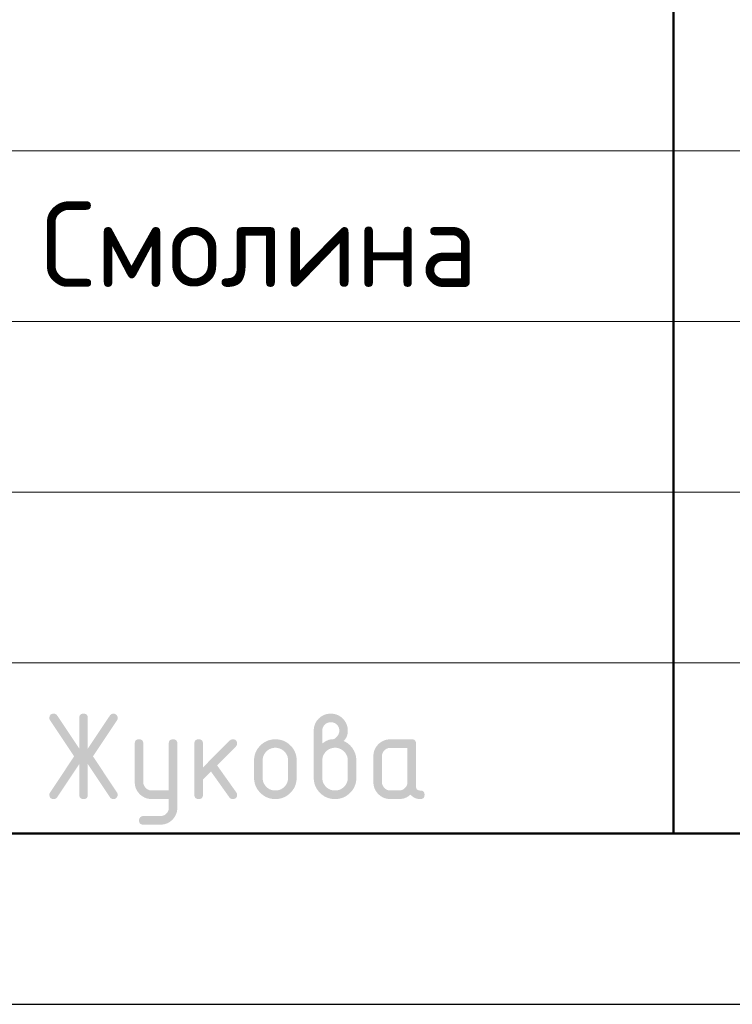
# Model space of a CAD drawing. Header units: millimetres. Extents: x 0 to 50400, y 0 to 35640.
# Tile 11 of 17: x 30101 to 32607, y 0 to 3461. Entities that reach past the tile are written whole.
import ezdxf

# ---------------------------------------------------------------- set-up
doc = ezdxf.new("R2010")
doc.units = ezdxf.units.MM
doc.layers.add('Standard', color=7, linetype='Continuous', lineweight=25)
doc.styles.add('ISOCPEUR', font='txt')

msp = doc.modelspace()

# ---------------------------------------------------------------- hatches: boundary and pattern name
at = {"layer": 'Standard', "linetype": 'Continuous', "lineweight": 25, "transparency": 33554687}
for points in [[(30310.2, 844.4), (30232.8, 728.1), (30231.7, 726.5), (30230.4, 725.2), (30229, 724), (30227.4, 723.2), (30225.8, 722.4), (30224, 721.9), (30222.1, 721.5), (30220, 721.5), (30218.2, 721.5), (30216.6, 721.8), (30215, 722), (30213.6, 722.5), (30212.2, 723), (30211, 723.8), (30209.9, 724.5), (30209, 725.5), (30208, 726.4), (30207.4, 727.7), (30206.7, 728.9), (30206.2, 730.4), (30205.7, 731.8), (30205.5, 733.5), (30205.3, 735.2), (30205.3, 737.2), (30205.3, 739.1), (30205.9, 741.1), (30206.5, 743), (30207.8, 744.9), (30292.1, 871.4), (30207.8, 997.9), (30206.5, 999.9), (30205.9, 1001.8), (30205.3, 1003.8), (30205.3, 1005.9), (30205.3, 1007.8), (30205.5, 1009.5), (30205.7, 1011.3), (30206.2, 1012.7), (30206.7, 1014.2), (30207.4, 1015.4), (30208.1, 1016.6), (30209, 1017.6), (30210, 1018.6), (30211.1, 1019.3), (30212.3, 1020.1), (30213.7, 1020.6), (30215.1, 1021), (30216.8, 1021.3), (30218.4, 1021.5), (30220.3, 1021.5), (30222.3, 1021.5), (30224, 1021.1), (30225.8, 1020.7), (30227.4, 1019.8), (30228.9, 1019), (30230.3, 1017.7), (30231.6, 1016.4), (30232.8, 1014.7), (30310.2, 898.7), (30310.2, 1006.5), (30310.2, 1008.4), (30310.5, 1010.1), (30310.7, 1011.7), (30311.2, 1013.1), (30311.7, 1014.5), (30312.4, 1015.7), (30313.1, 1016.9), (30314, 1017.8), (30314.9, 1018.7), (30316.1, 1019.4), (30317.3, 1020.1), (30318.7, 1020.6), (30320.1, 1021.1), (30321.8, 1021.3), (30323.4, 1021.5), (30325.3, 1021.5), (30327.2, 1021.5), (30328.8, 1021.3), (30330.4, 1021.1), (30331.8, 1020.6), (30333.3, 1020.1), (30334.4, 1019.4), (30335.6, 1018.7), (30336.5, 1017.8), (30337.5, 1016.9), (30338.2, 1015.7), (30338.9, 1014.5), (30339.4, 1013.1), (30339.8, 1011.7), (30340.1, 1010.1), (30340.3, 1008.4), (30340.3, 1006.5), (30340.3, 898.7), (30417.8, 1014.7), (30418.9, 1016.4), (30420.3, 1017.7), (30421.6, 1019), (30423.2, 1019.8), (30424.8, 1020.7), (30426.6, 1021.1), (30428.5, 1021.5), (30430.5, 1021.5), (30432, 1021.5), (30433.4, 1021.3), (30434.9, 1021), (30436.2, 1020.4), (30437.5, 1019.8), (30438.7, 1019), (30439.9, 1018.1), (30441, 1017), (30442, 1015.9), (30442.8, 1014.6), (30443.6, 1013.4), (30444.2, 1012.1), (30444.7, 1010.7), (30445, 1009.3), (30445.3, 1007.9), (30445.3, 1006.3), (30445.3, 1004.1), (30444.6, 1002), (30444, 999.9), (30442.8, 997.9), (30358.5, 871.4), (30442.8, 744.9), (30444, 743), (30444.6, 741), (30445.3, 738.9), (30445.3, 736.8), (30445.3, 735.2), (30445, 733.8), (30444.7, 732.4), (30444.2, 731), (30443.7, 729.7), (30442.9, 728.5), (30442.1, 727.2), (30441.1, 726.1), (30440, 724.9), (30438.8, 724.1), (30437.7, 723.3), (30436.4, 722.7), (30435.1, 722.1), (30433.7, 721.8), (30432.3, 721.5), (30430.7, 721.5), (30428.6, 721.5), (30426.7, 721.9), (30424.8, 722.4), (30423.2, 723.2), (30421.6, 724), (30420.2, 725.2), (30418.9, 726.5), (30417.8, 728.1), (30340.3, 844.4), (30340.3, 736.5), (30340.3, 734.7), (30340.1, 733), (30339.8, 731.4), (30339.4, 730), (30338.9, 728.6), (30338.2, 727.4), (30337.5, 726.2), (30336.5, 725.3), (30335.6, 724.4), (30334.4, 723.7), (30333.3, 723), (30331.8, 722.5), (30330.4, 722), (30328.8, 721.8), (30327.2, 721.5), (30325.3, 721.5), (30323.4, 721.5), (30321.8, 721.8), (30320.1, 722), (30318.7, 722.5), (30317.3, 723), (30316.1, 723.7), (30314.9, 724.4), (30314, 725.3), (30313.1, 726.2), (30312.4, 727.4), (30311.7, 728.6), (30311.2, 730), (30310.7, 731.4), (30310.5, 733), (30310.2, 734.7), (30310.2, 736.5)], [(30625, 691.2), (30625, 721.5), (30565.2, 721.5), (30562, 721.5), (30559, 721.8), (30556, 722.1), (30553.1, 722.6), (30550.2, 723.2), (30547.4, 724), (30544.6, 724.8), (30542, 725.9), (30539.3, 727), (30536.8, 728.4), (30534.2, 729.7), (30531.8, 731.4), (30529.4, 733), (30527.1, 734.9), (30524.8, 736.8), (30522.7, 739), (30520.5, 741.2), (30518.6, 743.5), (30516.7, 745.8), (30515.1, 748.2), (30513.5, 750.7), (30512.1, 753.2), (30510.7, 755.7), (30509.7, 758.4), (30508.6, 761), (30507.8, 763.8), (30507, 766.6), (30506.4, 769.5), (30505.9, 772.4), (30505.6, 775.4), (30505.3, 778.4), (30505.3, 781.5), (30505.3, 916.4), (30505.3, 918.3), (30505.6, 919.9), (30505.8, 921.5), (30506.3, 922.9), (30506.7, 924.3), (30507.4, 925.5), (30508.1, 926.7), (30509.1, 927.6), (30510, 928.6), (30511.2, 929.3), (30512.4, 930), (30513.8, 930.4), (30515.2, 930.9), (30516.8, 931.1), (30518.5, 931.4), (30520.4, 931.4), (30522.2, 931.4), (30523.9, 931.1), (30525.5, 930.9), (30526.9, 930.4), (30528.3, 930), (30529.5, 929.3), (30530.7, 928.6), (30531.6, 927.6), (30532.6, 926.7), (30533.3, 925.5), (30534, 924.4), (30534.4, 923), (30534.9, 921.5), (30535.2, 919.9), (30535.4, 918.3), (30535.4, 916.4), (30535.4, 781.6), (30535.4, 778.5), (30535.9, 775.6), (30536.5, 772.8), (30537.6, 770.2), (30538.7, 767.5), (30540.4, 765.1), (30542, 762.7), (30544.2, 760.4), (30546.4, 758.2), (30548.8, 756.6), (30551.2, 754.9), (30553.9, 753.8), (30556.5, 752.7), (30559.4, 752.2), (30562.2, 751.6), (30565.3, 751.6), (30625, 751.6), (30625, 916.4), (30625, 918.3), (30625.2, 919.9), (30625.5, 921.5), (30625.9, 923), (30626.4, 924.4), (30627.1, 925.5), (30627.8, 926.7), (30628.7, 927.6), (30629.7, 928.6), (30630.9, 929.3), (30632, 930), (30633.4, 930.4), (30634.9, 930.9), (30636.5, 931.1), (30638.1, 931.4), (30640, 931.4), (30641.9, 931.4), (30643.5, 931.1), (30645.2, 930.9), (30646.6, 930.4), (30648, 930), (30649.2, 929.3), (30650.4, 928.6), (30651.3, 927.6), (30652.2, 926.7), (30652.9, 925.5), (30653.6, 924.3), (30654.1, 923), (30654.6, 921.5), (30654.8, 919.9), (30655, 918.3), (30655, 916.4), (30655, 691.6), (30655, 688.5), (30654.8, 685.5), (30654.5, 682.5), (30654, 679.6), (30653.4, 676.7), (30652.6, 673.9), (30651.8, 671.2), (30650.8, 668.5), (30649.7, 665.8), (30648.4, 663.3), (30647, 660.8), (30645.4, 658.4), (30643.8, 655.9), (30642, 653.6), (30640.1, 651.3), (30637.9, 649.1), (30635.8, 646.9), (30633.5, 645), (30631.3, 643.1), (30628.9, 641.5), (30626.5, 639.9), (30624, 638.5), (30621.5, 637.1), (30618.9, 636), (30616.2, 634.9), (30613.5, 634.1), (30610.7, 633.3), (30607.9, 632.8), (30605, 632.2), (30602, 631.9), (30599, 631.7), (30595.9, 631.7), (30535.4, 631.7), (30533.5, 631.7), (30531.9, 631.9), (30530.2, 632.1), (30528.8, 632.6), (30527.4, 633.1), (30526.2, 633.8), (30525.1, 634.5), (30524.1, 635.4), (30523.2, 636.4), (30522.5, 637.5), (30521.8, 638.7), (30521.3, 640.1), (30520.9, 641.5), (30520.6, 643.2), (30520.4, 644.8), (30520.4, 646.7), (30520.4, 648.2), (30520.7, 649.6), (30521, 650.9), (30521.5, 652.3), (30522.1, 653.6), (30522.9, 654.8), (30523.8, 656), (30524.9, 657.2), (30526.1, 658.3), (30527.3, 659.2), (30528.5, 660), (30529.8, 660.6), (30531.1, 661.1), (30532.5, 661.4), (30533.9, 661.7), (30535.4, 661.7), (30595.1, 661.7), (30598.3, 661.7), (30601.2, 662.2), (30604.1, 662.8), (30606.8, 663.8), (30609.4, 664.9), (30611.8, 666.4), (30614.2, 668), (30616.4, 670.1), (30618.5, 672.2), (30620.2, 674.6), (30621.8, 676.9), (30622.8, 679.6), (30623.9, 682.2), (30624.5, 685.1), (30625, 688)], [(30745.2, 832.8), (30839.5, 927.1), (30840.6, 928.1), (30841.8, 929), (30843, 929.8), (30844.3, 930.3), (30845.7, 930.8), (30847.1, 931.1), (30848.6, 931.4), (30850.2, 931.4), (30852.1, 931.4), (30853.7, 931.1), (30855.3, 930.9), (30856.7, 930.4), (30858.2, 930), (30859.3, 929.3), (30860.5, 928.6), (30861.4, 927.6), (30862.4, 926.7), (30863.1, 925.5), (30863.8, 924.3), (30864.2, 922.9), (30864.7, 921.5), (30864.9, 919.9), (30865.2, 918.3), (30865.2, 916.4), (30865.2, 914.9), (30864.9, 913.5), (30864.6, 912.1), (30864, 910.8), (30863.5, 909.5), (30862.6, 908.3), (30861.8, 907.1), (30860.6, 905.9), (30794.8, 840.1), (30862.2, 745.2), (30863.7, 743.1), (30864.4, 740.9), (30865.2, 738.7), (30865.2, 736.3), (30865.2, 734.5), (30864.9, 732.8), (30864.7, 731.2), (30864.2, 729.9), (30863.8, 728.5), (30863.1, 727.3), (30862.4, 726.2), (30861.4, 725.2), (30860.5, 724.3), (30859.3, 723.6), (30858.2, 722.9), (30856.7, 722.5), (30855.3, 722), (30853.7, 721.8), (30852.1, 721.5), (30850.2, 721.5), (30848.2, 721.5), (30846.4, 721.9), (30844.7, 722.3), (30843.1, 723.1), (30841.5, 723.9), (30840.2, 725.1), (30838.8, 726.3), (30837.7, 727.9), (30773.2, 818.6), (30745.2, 790.6), (30745.2, 736.5), (30745.2, 734.7), (30745, 733), (30744.7, 731.4), (30744.3, 730), (30743.8, 728.6), (30743.1, 727.4), (30742.4, 726.2), (30741.5, 725.3), (30740.5, 724.4), (30739.4, 723.7), (30738.2, 723), (30736.8, 722.5), (30735.4, 722), (30733.7, 721.8), (30732.1, 721.5), (30730.2, 721.5), (30728.3, 721.5), (30726.7, 721.8), (30725, 722), (30723.6, 722.5), (30722.2, 723), (30721, 723.7), (30719.9, 724.4), (30718.9, 725.3), (30718, 726.2), (30717.3, 727.4), (30716.6, 728.6), (30716.1, 730), (30715.6, 731.4), (30715.4, 733), (30715.2, 734.7), (30715.2, 736.5), (30715.2, 916.4), (30715.2, 918.3), (30715.4, 919.9), (30715.6, 921.5), (30716.1, 922.9), (30716.6, 924.3), (30717.3, 925.5), (30718, 926.7), (30718.9, 927.6), (30719.9, 928.6), (30721, 929.3), (30722.2, 930), (30723.6, 930.4), (30725, 930.9), (30726.7, 931.1), (30728.3, 931.4), (30730.2, 931.4), (30732.1, 931.4), (30733.7, 931.1), (30735.4, 930.9), (30736.8, 930.4), (30738.2, 930), (30739.4, 929.3), (30740.5, 928.6), (30741.5, 927.6), (30742.4, 926.7), (30743.1, 925.5), (30743.8, 924.3), (30744.3, 922.9), (30744.7, 921.5), (30745, 919.9), (30745.2, 918.3), (30745.2, 916.4)]]:
    msp.add_hatch(color=7, dxfattribs=at).paths.add_polyline_path(points, flags=16)
h = msp.add_hatch(color=7, dxfattribs=at)
h.paths.add_polyline_path([(31164.9, 916.5), (31169.6, 920.2), (31174.2, 923), (31178.8, 925.9), (31183.2, 927.7), (31187.5, 929.6), (31191.7, 930.5), (31195.9, 931.5), (31199.9, 931.5), (31202.2, 931.5), (31204.4, 932.1), (31206.7, 932.8), (31208.8, 934.1), (31211, 935.4), (31213.1, 937.4), (31215.1, 939.3), (31217.1, 941.9), (31219.1, 944.4), (31220.5, 946.8), (31222, 949.3), (31222.9, 951.7), (31223.9, 954.1), (31224.4, 956.6), (31224.9, 959), (31224.9, 961.5), (31224.9, 964.6), (31224.3, 967.6), (31223.8, 970.5), (31222.7, 973.2), (31221.6, 975.8), (31220, 978.2), (31218.4, 980.7), (31216.2, 982.8), (31214.1, 985), (31211.7, 986.6), (31209.2, 988.2), (31206.6, 989.3), (31203.9, 990.4), (31201, 990.9), (31198.1, 991.5), (31194.9, 991.5), (31191.8, 991.5), (31188.9, 990.9), (31186, 990.4), (31183.3, 989.3), (31180.7, 988.2), (31178.2, 986.5), (31175.8, 984.9), (31173.6, 982.7), (31171.4, 980.5), (31169.8, 978.1), (31168.2, 975.7), (31167.1, 973), (31166, 970.4), (31165.4, 967.5), (31164.9, 964.6), (31164.9, 961.5)])
h.paths.add_polyline_path([(31239.6, 925.4), (31244.8, 923.3), (31249.4, 920.4), (31254.1, 917.7), (31258.2, 914.2), (31262.2, 910.8), (31265.8, 906.7), (31269.4, 902.6), (31272.4, 897.9), (31275.4, 893.2), (31277.7, 888.3), (31280, 883.3), (31281.5, 878.1), (31283, 873), (31283.8, 867.6), (31284.5, 862.2), (31284.5, 856.5), (31284.5, 796.5), (31284.5, 792.6), (31284.2, 788.9), (31283.9, 785.1), (31283.2, 781.5), (31282.5, 777.8), (31281.5, 774.4), (31280.4, 770.9), (31279.1, 767.6), (31277.7, 764.2), (31276, 761.1), (31274.3, 757.9), (31272.2, 754.9), (31270.2, 751.8), (31267.8, 749), (31265.4, 746.1), (31262.7, 743.4), (31259.9, 740.6), (31257, 738.2), (31254.2, 735.9), (31251.1, 733.8), (31248.1, 731.8), (31244.9, 730.1), (31241.8, 728.4), (31238.5, 727), (31235.2, 725.6), (31231.7, 724.6), (31228.2, 723.6), (31224.7, 722.9), (31221, 722.2), (31217.3, 721.9), (31213.6, 721.5), (31209.7, 721.5), (31205.8, 721.5), (31202, 721.9), (31198.2, 722.2), (31194.6, 722.9), (31191, 723.6), (31187.6, 724.6), (31184.1, 725.7), (31180.8, 727), (31177.4, 728.4), (31174.3, 730.1), (31171.1, 731.8), (31168.1, 733.9), (31165.1, 735.9), (31162.2, 738.3), (31159.3, 740.7), (31156.6, 743.5), (31153.9, 746.2), (31151.5, 749.1), (31149.1, 752), (31147.1, 755), (31145, 758), (31143.3, 761.2), (31141.6, 764.4), (31140.3, 767.7), (31138.9, 771), (31137.9, 774.5), (31136.9, 777.9), (31136.2, 781.6), (31135.5, 785.2), (31135.2, 788.9), (31134.8, 792.6), (31134.8, 796.5), (31134.8, 961.5), (31134.8, 964.7), (31135.1, 967.7), (31135.4, 970.8), (31135.9, 973.7), (31136.5, 976.6), (31137.3, 979.4), (31138.1, 982.1), (31139.2, 984.8), (31140.3, 987.5), (31141.6, 990), (31143, 992.5), (31144.6, 995), (31146.3, 997.4), (31148.2, 999.7), (31150.1, 1002), (31152.3, 1004.2), (31154.5, 1006.3), (31156.8, 1008.2), (31159.1, 1010.1), (31161.5, 1011.8), (31163.9, 1013.4), (31166.4, 1014.7), (31169, 1016.1), (31171.6, 1017.2), (31174.3, 1018.3), (31177, 1019.1), (31179.8, 1019.9), (31182.7, 1020.5), (31185.5, 1021), (31188.5, 1021.3), (31191.5, 1021.5), (31194.7, 1021.5), (31197.8, 1021.5), (31200.8, 1021.3), (31203.9, 1021), (31206.7, 1020.5), (31209.6, 1019.9), (31212.4, 1019.1), (31215.2, 1018.3), (31217.9, 1017.2), (31220.5, 1016.1), (31223, 1014.7), (31225.6, 1013.3), (31228, 1011.7), (31230.4, 1010.1), (31232.7, 1008.1), (31235, 1006.2), (31237.2, 1004), (31239.3, 1001.9), (31241.2, 999.6), (31243.1, 997.3), (31244.7, 994.8), (31246.4, 992.4), (31247.7, 989.9), (31249.1, 987.3), (31250.2, 984.7), (31251.2, 982), (31252.1, 979.2), (31252.9, 976.5), (31253.4, 973.6), (31254, 970.7), (31254.2, 967.7), (31254.5, 964.7), (31254.5, 961.5), (31254.5, 955.9), (31253.6, 950.8), (31252.6, 945.7), (31250.8, 941.1), (31248.9, 936.6), (31246.1, 932.7), (31243.4, 928.8)], flags=16)
h.paths.add_polyline_path([(31254.5, 796.6), (31254.5, 856.6), (31254.5, 861.2), (31253.7, 865.5), (31252.9, 869.9), (31251.2, 873.8), (31249.6, 877.8), (31247.2, 881.4), (31244.7, 885.1), (31241.5, 888.4), (31238.2, 891.7), (31234.6, 894.1), (31231, 896.6), (31227, 898.3), (31223.1, 899.9), (31218.7, 900.7), (31214.4, 901.6), (31209.7, 901.6), (31205, 901.6), (31200.7, 900.7), (31196.3, 899.9), (31192.4, 898.3), (31188.4, 896.6), (31184.8, 894.1), (31181.1, 891.7), (31177.9, 888.4), (31174.6, 885.1), (31172.2, 881.4), (31169.8, 877.8), (31168.1, 873.8), (31166.5, 869.9), (31165.7, 865.5), (31164.9, 861.2), (31164.9, 856.6), (31164.9, 796.6), (31164.9, 791.9), (31165.7, 787.5), (31166.5, 783.2), (31168.1, 779.2), (31169.8, 775.2), (31172.2, 771.6), (31174.6, 767.9), (31177.9, 764.7), (31181.1, 761.4), (31184.8, 758.9), (31188.4, 756.5), (31192.4, 754.9), (31196.3, 753.2), (31200.7, 752.4), (31205, 751.6), (31209.7, 751.6), (31214.4, 751.6), (31218.7, 752.4), (31223.1, 753.2), (31227, 754.9), (31231, 756.5), (31234.6, 759), (31238.2, 761.5), (31241.5, 764.8), (31244.7, 768.1), (31247.2, 771.7), (31249.6, 775.3), (31251.2, 779.3), (31252.9, 783.3), (31253.7, 787.6), (31254.5, 791.9)])
h = msp.add_hatch(color=7, dxfattribs=at)
h.paths.add_polyline_path([(30925, 796.5), (30925, 856.4), (30925, 860.3), (30925.3, 864.1), (30925.7, 867.8), (30926.4, 871.4), (30927, 875), (30928.1, 878.5), (30929.1, 881.9), (30930.5, 885.3), (30931.8, 888.6), (30933.6, 891.7), (30935.3, 894.9), (30937.3, 897.9), (30939.4, 901), (30941.8, 903.8), (30944.2, 906.7), (30946.9, 909.5), (30949.6, 912.2), (30952.5, 914.6), (30955.4, 917), (30958.4, 919.1), (30961.4, 921.1), (30964.6, 922.8), (30967.8, 924.5), (30971.1, 925.9), (30974.4, 927.3), (30977.8, 928.3), (30981.3, 929.3), (30984.9, 930), (30988.5, 930.7), (30992.2, 931), (30996, 931.4), (30999.9, 931.4), (31003.8, 931.4), (31007.6, 931), (31011.4, 930.7), (31015, 930), (31018.6, 929.3), (31022.1, 928.3), (31025.6, 927.3), (31028.9, 926), (31032.2, 924.6), (31035.4, 922.9), (31038.6, 921.2), (31041.6, 919.2), (31044.6, 917.1), (31047.5, 914.8), (31050.3, 912.4), (31053, 909.7), (31055.8, 907), (31058.1, 904.1), (31060.5, 901.3), (31062.5, 898.2), (31064.6, 895.2), (31066.3, 892), (31068, 888.9), (31069.3, 885.5), (31070.7, 882.2), (31071.7, 878.7), (31072.7, 875.2), (31073.4, 871.6), (31074, 868), (31074.4, 864.2), (31074.7, 860.4), (31074.7, 856.4), (31074.7, 796.5), (31074.7, 792.6), (31074.4, 788.9), (31074, 785.1), (31073.3, 781.5), (31072.7, 777.9), (31071.6, 774.4), (31070.6, 771), (31069.2, 767.7), (31067.9, 764.4), (31066.2, 761.2), (31064.5, 758), (31062.4, 755), (31060.3, 752), (31058, 749.1), (31055.6, 746.2), (31052.8, 743.5), (31050.1, 740.7), (31047.2, 738.3), (31044.3, 735.9), (31041.3, 733.9), (31038.3, 731.8), (31035.1, 730.1), (31031.9, 728.4), (31028.6, 727), (31025.3, 725.6), (31021.9, 724.6), (31018.4, 723.6), (31014.8, 722.9), (31011.2, 722.2), (31007.5, 721.9), (31003.7, 721.5), (30999.9, 721.5), (30996, 721.5), (30992.2, 721.9), (30988.5, 722.2), (30984.9, 722.9), (30981.3, 723.6), (30977.8, 724.6), (30974.4, 725.6), (30971.1, 727), (30967.8, 728.4), (30964.6, 730.1), (30961.4, 731.8), (30958.4, 733.9), (30955.4, 735.9), (30952.5, 738.3), (30949.6, 740.7), (30946.9, 743.5), (30944.2, 746.2), (30941.8, 749.1), (30939.4, 752), (30937.3, 755), (30935.3, 758), (30933.6, 761.2), (30931.8, 764.4), (30930.5, 767.7), (30929.1, 771), (30928.1, 774.4), (30927, 777.9), (30926.4, 781.5), (30925.7, 785.1), (30925.3, 788.9), (30925, 792.6)], flags=16)
h.paths.add_polyline_path([(31044.7, 796.6), (31044.7, 856.6), (31044.7, 861.2), (31043.8, 865.5), (31043, 869.9), (31041.4, 873.8), (31039.7, 877.8), (31037.3, 881.4), (31034.8, 885.1), (31031.5, 888.4), (31028.3, 891.7), (31024.6, 894.1), (31021, 896.6), (31017.1, 898.3), (31013.1, 899.9), (31008.8, 900.7), (31004.5, 901.6), (30999.9, 901.6), (30995.2, 901.6), (30990.9, 900.7), (30986.6, 899.9), (30982.7, 898.3), (30978.7, 896.6), (30975.1, 894.1), (30971.5, 891.7), (30968.2, 888.4), (30964.9, 885.1), (30962.4, 881.4), (30960, 877.8), (30958.3, 873.8), (30956.7, 869.9), (30955.9, 865.5), (30955, 861.2), (30955, 856.6), (30955, 796.6), (30955, 791.9), (30955.9, 787.5), (30956.7, 783.2), (30958.3, 779.2), (30959.9, 775.2), (30962.4, 771.6), (30964.8, 767.9), (30968.1, 764.7), (30971.3, 761.4), (30974.9, 758.9), (30978.5, 756.5), (30982.5, 754.9), (30986.5, 753.2), (30990.8, 752.4), (30995.2, 751.6), (30999.9, 751.6), (31004.5, 751.6), (31008.8, 752.4), (31013.1, 753.2), (31017.1, 754.9), (31021, 756.5), (31024.6, 759), (31028.3, 761.5), (31031.5, 764.8), (31034.8, 768.1), (31037.3, 771.7), (31039.7, 775.3), (31041.4, 779.3), (31043, 783.3), (31043.8, 787.6), (31044.7, 791.9)])
h = msp.add_hatch(color=7, dxfattribs=at)
h.paths.add_polyline_path([(31464.3, 901.3), (31404.6, 901.3), (31401.5, 901.3), (31398.6, 900.8), (31395.7, 900.2), (31393.1, 899.1), (31390.4, 898), (31388, 896.4), (31385.6, 894.8), (31383.4, 892.6), (31381.2, 890.4), (31379.6, 888), (31378, 885.6), (31376.9, 882.9), (31375.8, 880.3), (31375.3, 877.4), (31374.7, 874.5), (31374.7, 871.4), (31374.7, 781.5), (31374.7, 778.5), (31375.3, 775.6), (31375.8, 772.8), (31376.9, 770.1), (31378, 767.5), (31379.7, 765.1), (31381.3, 762.7), (31383.5, 760.4), (31385.7, 758.2), (31388.2, 756.6), (31390.6, 754.9), (31393.2, 753.8), (31395.8, 752.7), (31398.7, 752.2), (31401.5, 751.6), (31404.6, 751.6), (31434.5, 751.6), (31437.6, 751.6), (31440.4, 752.1), (31443.3, 752.7), (31446, 753.8), (31448.6, 754.9), (31451, 756.5), (31453.4, 758.1), (31455.6, 760.3), (31457.8, 762.5), (31459.4, 764.9), (31461.1, 767.4), (31462.1, 770), (31463.2, 772.7), (31463.8, 775.5), (31464.3, 778.4), (31464.3, 781.5)])
h.paths.add_polyline_path([(31524.4, 736.5), (31524.4, 734.7), (31524.1, 733), (31523.9, 731.4), (31523.4, 730), (31523, 728.6), (31522.3, 727.4), (31521.6, 726.2), (31520.6, 725.3), (31519.7, 724.4), (31518.5, 723.7), (31517.4, 723), (31515.9, 722.5), (31514.5, 722), (31512.9, 721.8), (31511.2, 721.5), (31509.4, 721.5), (31504.2, 721.5), (31499.4, 722.5), (31494.6, 723.5), (31490.4, 725.5), (31486.1, 727.5), (31482.3, 730.5), (31478.4, 733.5), (31475.1, 737.4), (31471, 733.5), (31466.4, 730.5), (31461.7, 727.5), (31456.7, 725.5), (31451.6, 723.5), (31446, 722.5), (31440.5, 721.5), (31434.5, 721.5), (31404.6, 721.5), (31401.4, 721.5), (31398.4, 721.8), (31395.4, 722.1), (31392.4, 722.6), (31389.5, 723.2), (31386.8, 724), (31384, 724.8), (31381.3, 725.9), (31378.7, 727), (31376.1, 728.3), (31373.6, 729.7), (31371.2, 731.3), (31368.8, 732.9), (31366.5, 734.8), (31364.2, 736.7), (31362, 738.9), (31359.8, 741.1), (31357.9, 743.4), (31356, 745.7), (31354.4, 748.1), (31352.8, 750.5), (31351.4, 753), (31350.1, 755.6), (31349, 758.2), (31347.9, 760.9), (31347.1, 763.7), (31346.3, 766.5), (31345.7, 769.4), (31345.2, 772.3), (31344.9, 775.3), (31344.7, 778.3), (31344.7, 781.5), (31344.7, 871.4), (31344.7, 874.6), (31344.9, 877.6), (31345.2, 880.6), (31345.7, 883.5), (31346.3, 886.5), (31347.1, 889.2), (31347.9, 892), (31349, 894.7), (31350.1, 897.3), (31351.4, 899.9), (31352.8, 902.4), (31354.4, 904.8), (31356, 907.2), (31357.9, 909.5), (31359.8, 911.8), (31362, 914), (31364.2, 916.2), (31366.5, 918.1), (31368.8, 920), (31371.2, 921.6), (31373.6, 923.2), (31376.1, 924.6), (31378.7, 925.9), (31381.3, 927), (31384, 928.1), (31386.8, 928.9), (31389.5, 929.8), (31392.4, 930.3), (31395.4, 930.8), (31398.4, 931.1), (31401.4, 931.4), (31404.6, 931.4), (31479.4, 931.4), (31481.3, 931.4), (31482.9, 931.1), (31484.6, 930.9), (31486, 930.4), (31487.4, 930), (31488.5, 929.3), (31489.7, 928.6), (31490.6, 927.6), (31491.6, 926.7), (31492.3, 925.5), (31493, 924.3), (31493.4, 922.9), (31493.9, 921.5), (31494.1, 919.9), (31494.4, 918.3), (31494.4, 916.4), (31494.4, 766.5), (31494.4, 764.6), (31494.6, 763), (31494.9, 761.4), (31495.3, 759.9), (31495.8, 758.5), (31496.5, 757.4), (31497.2, 756.2), (31498.1, 755.3), (31499.1, 754.3), (31500.2, 753.6), (31501.4, 752.9), (31502.8, 752.5), (31504.2, 752), (31505.9, 751.8), (31507.5, 751.5), (31509.4, 751.5), (31511.2, 751.5), (31512.9, 751.3), (31514.5, 751), (31515.9, 750.6), (31517.3, 750.1), (31518.5, 749.4), (31519.7, 748.7), (31520.6, 747.8), (31521.6, 746.8), (31522.3, 745.7), (31523, 744.5), (31523.4, 743.1), (31523.9, 741.7), (31524.1, 740), (31524.4, 738.4)], flags=16)

# ---------------------------------------------------------------- linework, layer by layer
at = {"layer": 'Standard', "color": 7, "linetype": 'Continuous', "lineweight": 50, "transparency": 33554687}
msp.add_line((32400, 600), (32400, 7200), dxfattribs=at)
at = {"layer": 'Standard', "color": 7, "linetype": 'Continuous', "lineweight": 13, "transparency": 33554687}
for p, q in [((27600, 3000), (35400, 3000)), ((27600, 3000), (35400, 3000)), ((27600, 2400), (35400, 2400)), ((27600, 2400), (35400, 2400)), ((27600, 1800), (35400, 1800)), ((27600, 1200), (35400, 1200))]:
    msp.add_line(p, q, dxfattribs=at)
at = {"layer": 'Standard', "color": 7, "linetype": 'Continuous', "lineweight": 25, "transparency": 33554687}
msp.add_line((27600, 600), (49800, 600), dxfattribs=at)
msp.add_line((27600, 600), (49800, 600), dxfattribs=at)
msp.add_line((27600, 600), (49800, 600), dxfattribs=at)
msp.add_lwpolyline([(0, 0), (50400, 0), (50400, 35640), (0, 35640), (0, 0)], close=True, dxfattribs=at)
at = {"layer": 'Standard', "color": 7, "linetype": 'Continuous', "lineweight": 13, "transparency": 33554687}
msp.add_lwpolyline([(50400, 35640), (0, 35640), (0, 0), (50400, 0), (50400, 35640)], dxfattribs=at)
at = {"layer": 'Standard', "color": 7, "linetype": 'Continuous', "lineweight": 50, "transparency": 33554687}
msp.add_lwpolyline([(2400, 35040), (49800, 35040), (49800, 600), (2400, 600), (2400, 35040)], close=True, dxfattribs=at)
at = {"layer": 'Standard', "color": 7, "linetype": 'Continuous', "lineweight": 25, "transparency": 33554687}
msp.add_lwpolyline([(49800, 7200), (27600, 7200), (27600, 600), (49800, 600), (49800, 7200)], dxfattribs=at)

# ---------------------------------------------------------------- texts
at = {"layer": 'Standard', "color": 7, "linetype": 'Continuous', "lineweight": 25, "transparency": 33554687, "insert": (30175.3, 2521.5), "char_height": 300, "width": 1673.185, "attachment_point": 7, "style": 'ISOCPEUR'}
msp.add_mtext('\\W0.96;Смолина', dxfattribs=at)

doc.saveas('drawing.dxf')
